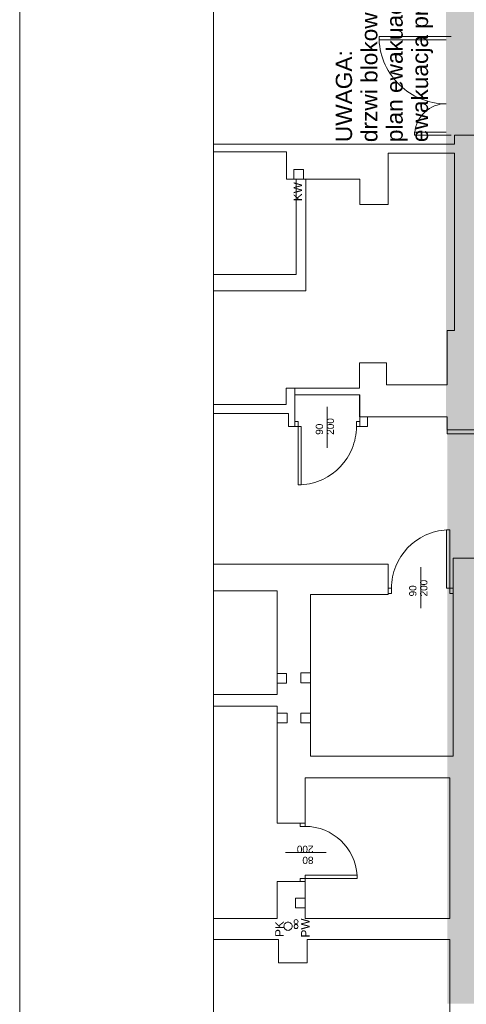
# Paper-space layout 'AP-02 STREFY POŻAROWE I EWAKUACJA - PIĘTRO 0' of a CAD drawing. Header units: millimetres. Extents: x 0 to 594, y -4 to 450.
# Tile 2 of 14: x 0 to 69, y 133 to 285. Entities that reach past the tile are written whole.
import ezdxf
from ezdxf.xclip import XClip

# ---------------------------------------------------------------- set-up
doc = ezdxf.new("R2010")
doc.units = ezdxf.units.MM
doc.header["$MEASUREMENT"] = 0
doc.header["$XCLIPFRAME"] = 0
for name, color, linetype, lineweight in [('A_Arkusz_Nr_pióra__1', 7, 'Continuous', 20), ('A_podkład_Nr_pióra__2', 8, 'Continuous', 13), ('A_ppoż proj_Nr_pióra__1', 7, 'Continuous', 20), ('A_ppoż proj_Nr_pióra__3', 30, 'Continuous', 13)]:
    doc.layers.add(name, color=color, linetype=linetype, lineweight=lineweight)
doc.layers.add('A_podkład_Nr_pióra__254', color=7, linetype='Continuous', lineweight=5, true_color=0xfdfdfd)
doc.layers.add('A_podrys', color=7, linetype='Continuous')
doc.styles.add('STYL_AUTOMATYCZNY_1', font='arial.ttf')

# ---------------------------------------------------------------- blocks, each defined once
blk = doc.blocks.new('Rysunek_1_1', base_point=(-1571.08, -182.96))
at = {"layer": 'A_podkład_Nr_pióra__254', "linetype": 'Continuous', "lineweight": 5, "true_color": 0xfdfdfd}
h = blk.add_hatch(color=7, dxfattribs=at)
h.paths.add_polyline_path([(65.74, 327.27), (65.74, 221.37), (77.42, 221.37), (77.42, 224.77), (136.82, 224.77), (136.82, 224.24), (136.82, 222.57), (140.82, 222.57), (140.82, 228.87), (154.32, 228.87), (169.52, 228.87), (169.52, 239.37), (169.52, 258.27), (169.52, 266.93), (168.07, 266.93), (163.84, 266.93), (163.84, 260.83), (144.44, 260.83), (144.44, 267.13), (136.22, 267.13), (136.22, 264.37), (136.22, 263.8), (119.83, 263.8), (119.83, 267.13), (92.04, 267.13), (92.04, 266.77), (92.04, 264.07), (76.2, 264.07), (76.2, 266.77), (73.54, 266.77), (66.54, 266.77), (66.54, 285.83), (73.54, 285.83), (73.54, 293.33), (92.92, 293.33), (118.14, 293.33), (118.14, 298.33), (129.94, 298.33), (129.94, 293.23), (136.22, 293.23), (146.44, 293.23), (146.44, 299.53), (159.84, 299.53), (159.84, 293.23), (160.82, 293.23), (161.32, 293.23), (165.94, 293.23), (165.94, 286.27), (168.07, 286.27), (173.12, 286.27), (173.12, 321.17), (172.32, 321.17), (172.32, 320.67), (171.62, 320.67), (171.62, 316.17), (138.82, 316.17), (138.82, 342.37), (141.02, 342.37), (141.02, 351.77), (169.62, 351.77), (169.62, 351.07), (171.62, 351.07), (171.62, 330.67), (172.32, 330.67), (172.32, 330.17), (173.12, 330.17), (173.12, 351.07), (173.82, 351.07), (173.82, 355.07), (70.72, 355.07), (70.72, 327.27)])
h.paths.add_polyline_path([(75.22, 351.77), (103.82, 351.77), (103.82, 351.07), (108.52, 351.07), (108.52, 351.77), (137.12, 351.77), (137.12, 299.57), (137.12, 294.73), (131.44, 294.73), (131.44, 299.57), (131.32, 299.57), (130.82, 299.57), (123.82, 299.57), (120.82, 299.57), (120.32, 299.57), (75.22, 299.57)], flags=0)
h.paths.add_polyline_path([(75.22, 260.47), (121.46, 260.47), (121.46, 261.47), (136.22, 261.47), (136.22, 260.07), (136.92, 260.07), (136.92, 258.27), (140.42, 258.27), (140.42, 229.37), (136.82, 229.37), (136.82, 227.77), (136.82, 226.77), (122.02, 226.77), (122.02, 227.77), (75.22, 227.77)], flags=0)
h.paths.add_polyline_path([(139.62, 314.77), (171.42, 314.77), (171.42, 308.87), (171.42, 307.97), (171.42, 294.73), (161.34, 294.73), (161.34, 301.03), (159.84, 301.03), (146.44, 301.03), (144.94, 301.03), (144.94, 294.73), (139.62, 294.73), (139.62, 302.07)], flags=0)
h.paths.add_polyline_path([(162.72, 231.37), (142.92, 231.37), (142.92, 256.67), (162.72, 256.67)], flags=0)
at = {"layer": 'A_ppoż proj_Nr_pióra__3', "linetype": 'Continuous', "lineweight": 0, "true_color": 0x3f2000}
blk.add_hatch(color=38, dxfattribs=at).paths.add_polyline_path([(65.92, 132.97), (74.92, 132.97), (74.92, 196.67), (75.22, 196.67), (75.22, 351.77), (70.72, 351.77), (70.72, 327.27), (65.92, 327.27)])
at = {"layer": 'A_podkład_Nr_pióra__2', "color": 8, "linetype": 'Continuous', "lineweight": 13}
for p, q in [((55.41, 281.93), (66.54, 281.93)), ((55.41, 281.93), (55.41, 281.43)), ((65.74, 281.43), (55.41, 281.43)), ((60.88, 266.73), (60.88, 267.23)), ((65.74, 267.23), (60.88, 267.23)), ((60.88, 266.73), (66.54, 266.73)), ((67.02, 266.77), (67.02, 265.37)), ((76.2, 266.77), (67.02, 266.77)), ((56.82, 265.37), (29.9, 265.37)), ((29.9, 264.17), (41.12, 264.17)), ((41.12, 264.17), (41.12, 259.97)), ((67.02, 265.37), (56.82, 265.37)), ((56.82, 256.07), (56.82, 263.97)), ((56.82, 263.97), (67.02, 263.97)), ((67.02, 263.97), (67.02, 236.67)), ((43.77, 261.47), (42.27, 261.47)), ((42.27, 261.47), (42.27, 259.97)), ((43.77, 259.97), (43.77, 261.47)), ((41.12, 259.97), (42.27, 259.97)), ((42.27, 259.97), (42.62, 259.97)), ((43.77, 259.97), (42.62, 259.97)), ((42.62, 259.97), (42.62, 245.27)), ((43.77, 259.97), (52.42, 259.97)), ((44.12, 259.97), (44.12, 242.77)), ((52.42, 259.97), (52.42, 256.07)), ((52.42, 256.07), (56.82, 256.07)), ((42.62, 245.27), (29.9, 245.27)), ((44.12, 242.77), (29.9, 242.77)), ((65.92, 236.67), (65.92, 228.27)), ((67.02, 236.67), (65.92, 236.67)), ((56.57, 231.67), (52.37, 231.67)), ((52.37, 231.67), (52.37, 227.77)), ((56.57, 228.27), (56.57, 231.67)), ((41.07, 225.27), (41.07, 227.77)), ((41.07, 227.77), (42.42, 227.77)), ((52.37, 227.77), (42.42, 227.77)), ((42.42, 227.77), (42.42, 226.77)), ((65.92, 228.27), (56.57, 228.27)), ((42.42, 221.87), (42.42, 226.77)), ((42.42, 226.77), (52.42, 226.77)), ((52.37, 226.77), (52.37, 223.37)), ((52.42, 226.77), (52.42, 221.87)), ((41.07, 225.27), (29.9, 225.27)), ((47.42, 218.61), (47.42, 224.92)), ((29.9, 223.87), (41.42, 223.87)), ((41.42, 221.87), (41.42, 223.87)), ((52.37, 223.37), (53.62, 223.37)), ((53.62, 223.37), (65.92, 223.37)), ((53.62, 223.37), (53.62, 221.87)), ((65.92, 223.37), (65.92, 221.37)), ((42.42, 221.87), (41.42, 221.87)), ((42.92, 222.67), (42.42, 222.67)), ((42.42, 221.87), (43.42, 221.87)), ((42.92, 212.87), (42.92, 222.67)), ((43.42, 221.87), (43.42, 212.87)), ((51.92, 221.87), (51.92, 222.67)), ((51.92, 222.67), (52.42, 222.67)), ((52.42, 221.87), (51.92, 221.87)), ((53.62, 221.87), (52.42, 221.87)), ((65.92, 221.37), (77.42, 221.37)), ((65.92, 221.37), (65.92, 220.72)), ((77.42, 220.72), (65.92, 220.72)), ((42.92, 212.87), (43.42, 212.87)), ((65.82, 196.97), (65.82, 205.97)), ((66.32, 205.97), (65.82, 205.97)), ((66.32, 205.97), (66.32, 196.17)), ((56.82, 200.67), (29.9, 200.67)), ((56.82, 196.97), (56.82, 200.67)), ((61.82, 200.22), (61.82, 193.91)), ((81.12, 201.57), (66.82, 201.57)), ((66.82, 201.57), (66.82, 171.07)), ((29.9, 196.57), (39.72, 196.57)), ((39.72, 180.57), (39.72, 196.57)), ((44.82, 195.97), (56.82, 195.97)), ((44.82, 171.07), (44.82, 195.97)), ((56.82, 196.97), (57.32, 196.97)), ((56.82, 196.17), (56.82, 196.97)), ((56.82, 195.97), (56.82, 196.17)), ((57.32, 196.17), (56.82, 196.17)), ((57.32, 196.97), (57.32, 196.17)), ((66.82, 196.97), (65.82, 196.97)), ((66.32, 196.17), (66.82, 196.17)), ((41.14, 183.85), (39.62, 183.85)), ((41.14, 182.35), (41.14, 183.85)), ((43.32, 183.91), (43.32, 182.41)), ((44.82, 183.91), (43.32, 183.91)), ((39.64, 182.35), (41.14, 182.35)), ((43.32, 182.41), (44.82, 182.41)), ((29.9, 180.57), (39.72, 180.57)), ((29.9, 178.77), (39.72, 178.77)), ((39.72, 178.77), (39.72, 160.77)), ((41.22, 177.72), (39.72, 177.72)), ((41.22, 176.22), (41.22, 177.72)), ((43.32, 177.71), (43.32, 176.21)), ((44.82, 177.71), (43.32, 177.71)), ((39.72, 176.22), (41.22, 176.22)), ((43.32, 176.21), (44.82, 176.21)), ((44.82, 171.07), (66.82, 171.07)), ((66.32, 167.77), (44.02, 167.77)), ((44.02, 160.77), (44.02, 167.77)), ((66.32, 146.07), (66.32, 167.77)), ((43.22, 160.77), (39.72, 160.77)), ((43.22, 160.27), (43.22, 160.77)), ((43.22, 160.77), (44.02, 160.77)), ((44.02, 160.27), (43.22, 160.27)), ((44.02, 160.77), (44.02, 160.27)), ((47.27, 156.27), (40.96, 156.27)), ((39.72, 151.77), (43.22, 151.77)), ((39.72, 151.77), (39.72, 146.07)), ((52.02, 152.27), (43.22, 152.27)), ((43.22, 152.27), (43.22, 151.77)), ((43.22, 151.77), (44.02, 151.77)), ((44.02, 151.77), (44.02, 152.77)), ((44.02, 152.77), (52.02, 152.77)), ((44.02, 151.77), (44.02, 146.07)), ((52.02, 152.27), (52.02, 152.77)), ((42.52, 149.21), (42.52, 147.71)), ((44.02, 149.21), (42.52, 149.21)), ((42.52, 147.71), (44.02, 147.71)), ((39.72, 146.07), (29.9, 146.07)), ((44.02, 146.07), (66.32, 146.07)), ((29.9, 142.87), (39.92, 142.87)), ((39.92, 142.87), (39.92, 139.27)), ((44.32, 142.87), (66.32, 142.87)), ((44.32, 139.27), (44.32, 142.87)), ((66.32, 87.33), (66.32, 142.87)), ((39.92, 139.27), (44.32, 139.27))]:
    blk.add_line(p, q, dxfattribs=at)
for centre, radius in [((42.61, 145.59), 0.316), ((41.37, 144.89), 0.632), ((42.61, 144.85), 0.316)]:
    blk.add_circle(centre, radius, dxfattribs=at)
for centre, radius, start, end in [((65.74, 281.93), 10.34, 182.4625, 270), ((65.74, 266.73), 4.86, 90, 174.7785), ((42.89, 221.9), 9.03, 272.999, 359.8188), ((66.35, 196.94), 9.03, 92.999, 179.8188), ((44.02, 152.27), 8, 3.1802, 90)]:
    blk.add_arc(centre, radius, start, end, dxfattribs=at)
at = {"layer": 'A_podkład_Nr_pióra__2', "color": 8, "linetype": 'Continuous', "lineweight": 13, "char_height": 1.3, "attachment_point": 1, "rotation": 90, "style": 'STYL_AUTOMATYCZNY_1'}
for s, insert in [('\\A1;{\\pql;\\fArial|b0|i0|c238|p0;\\W1.000000;KW}', (42.22, 256.58)), ('\\A1;{\\pql;\\fArial|b0|i0|c238|p0;\\W1.000000;PW}', (43.38, 143.16)), ('\\A1;{\\pql;\\fArial|b0|i0|c238|p0;\\W1.000000;PK}', (39.39, 143.24))]:
    blk.add_mtext(s, dxfattribs=dict(at, insert=insert))
at = {"layer": 'A_podkład_Nr_pióra__2', "color": 8, "linetype": 'Continuous', "lineweight": 13, "char_height": 1.1, "attachment_point": 1, "line_spacing_factor": 0.924994, "style": 'STYL_AUTOMATYCZNY_1'}
for s, insert, rotation in [('\\A1;{\\pql;\\fArial|b0|i0|c238|p0;\\W1.000000;90\\P\\pql;\\fArial|b0|i0|c238|p0;\\W1.000000;200}', (45.65, 220.6), 90), ('\\A1;{\\pql;\\fArial|b0|i0|c238|p0;\\W1.000000;90\\P\\pql;\\fArial|b0|i0|c238|p0;\\W1.000000;200}', (60.05, 195.7), 90), ('\\A1;{\\pql;\\fArial|b0|i0|c238|p0;\\W1.000000;80\\P\\pql;\\fArial|b0|i0|c238|p0;\\W1.000000;200}', (45.29, 154.5), 180)]:
    blk.add_mtext(s, dxfattribs=dict(at, insert=insert, rotation=rotation))
at = {"layer": 'A_ppoż proj_Nr_pióra__1', "color": 7, "linetype": 'Continuous', "lineweight": 20, "insert": (56.22, 265.68), "char_height": 2.5, "width": 103.6449, "attachment_point": 4, "rotation": 90, "line_spacing_factor": 0.936976, "style": 'STYL_AUTOMATYCZNY_1'}
blk.add_mtext('\\A1;{\\pql;\\fArial|b0|i0|c238|p0;\\W1.000000;UWAGA:\\P\\pql;\\fArial|b0|i0|c238|p0;\\W1.000000;drzwi blokowane w trakcie pożaru w części wysokiej,\\P\\pql;\\fArial|b0|i0|c238|p0;\\W1.000000;plan ewakuacji musi uwzgledniać oznaczenie \\fArial|b0|i0|c238|p0;\\W1.000000;miejsc, gdzie ewakuacja prowadzona jest tylko w jednym kierunku}', dxfattribs=at)

psp = doc.layouts.new('AP-02 STREFY POŻAROWE I EWAKUACJA - PIĘTRO 0')

# ---------------------------------------------------------------- linework, layer by layer
at = {"layer": 'A_Arkusz_Nr_pióra__1', "color": 7, "linetype": 'Continuous', "lineweight": 20}
psp.add_line((29.9, 445.1), (29.9, 4.9), dxfattribs=at)
at = {"layer": 'A_Arkusz_Nr_pióra__1', "color": 7, "linetype": 'Continuous', "lineweight": 20, "flags": 128}
psp.add_lwpolyline([(0, 450), (594, 450), (594, 0), (0, 0)], close=True, dxfattribs=at)

# ---------------------------------------------------------------- block references
at = {"layer": 'A_podrys', "color": 37, "linetype": 'Continuous', "lineweight": 5, "true_color": 0x656532}
ref = psp.add_blockref('Rysunek_1_1', (-1571.08, -182.96), dxfattribs=at)
XClip(ref).set_block_clipping_path([(131.2488007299, 409.9962306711), (29.9000406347, 413.437089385), (29.9000406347, 78.5663350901), (564.7127697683, 78.5663350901), (564.7127697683, 445.0999966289), (137.9858887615, 445.0999966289)])

doc.saveas('drawing.dxf')
